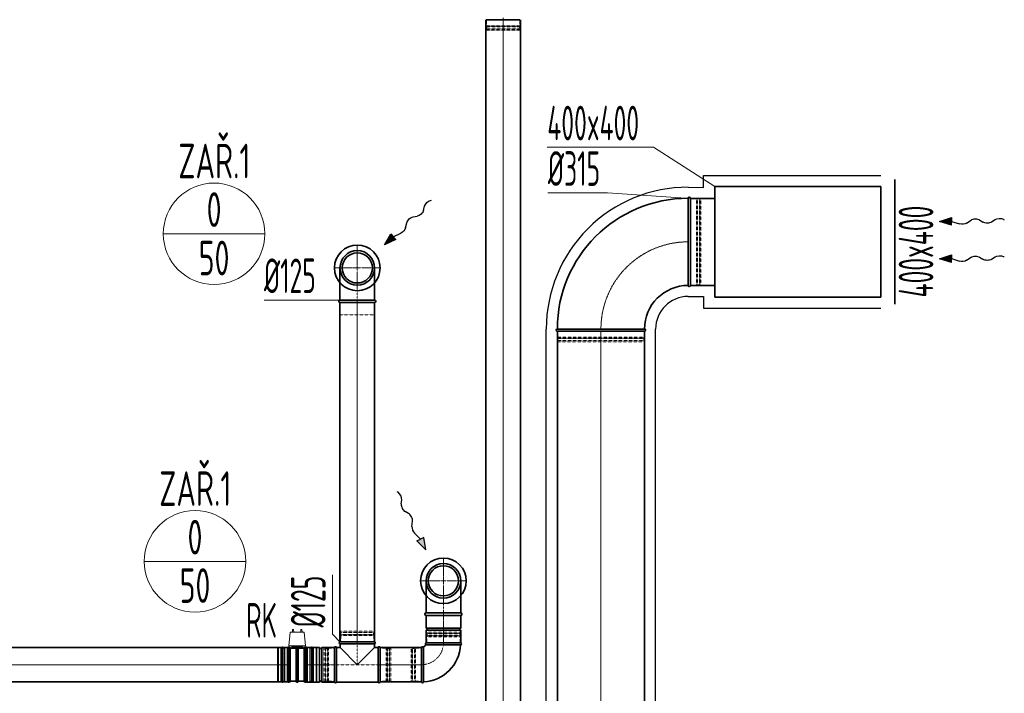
# Model space of a CAD drawing. Header units: millimetres. Extents: x -41335 to 3476, y 23470 to 47494.
# Tile 11 of 15: x -28527 to -24971, y 34939 to 37373. Entities that reach past the tile are written whole.
import ezdxf
from ezdxf.enums import TextEntityAlignment as Align

# ---------------------------------------------------------------- set-up
doc = ezdxf.new("R2010")
doc.units = ezdxf.units.MM
doc.header["$LTSCALE"] = 0.03
doc.linetypes.add('ACAD_ISO02W100', pattern=[15, 12, -3])
doc.linetypes.add('ACAD_ISO10W100', pattern=[18, 12, -3, 0, -3])
for name, color, linetype, lineweight in [('VZT_01 SUP (PŘÍVOD) - OBRYS', 5, 'Continuous', 35), ('VZT_02 SUP (PŘÍVOD) - OSA', 5, 'ACAD_ISO10W100', 5), ('VZT_05 ETA (ODVOD) - OBRYS', 6, 'Continuous', 35), ('VZT_06 ETA (ODVOD) - OSA', 6, 'ACAD_ISO10W100', 5), ('VZT_08 ETA (ODVOD) - SKRYTÉ', 6, 'ACAD_ISO02W100', 5), ('VZT_09 ODA (SÁNÍ) - OBRYS', 3, 'Continuous', 35), ('VZT_10 ODA (SÁNÍ) - OSA', 3, 'ACAD_ISO10W100', 5), ('VZT_30 DISTRIBUČNÍ PRVKY - OBRYS', 1, 'Continuous', 35), ('VZT_31 DISTRIBUČNÍ PRVKY - OSA', 8, 'ACAD_ISO10W100', 5), ('VZT_40 REGULAČNÍ KLAPKY - OBRYS', 1, 'Continuous', 35), ('VZT_42 REGULAČNÍ KLAPKY - DETAIL', 8, 'Continuous', 5), ('VZT_KOTY - DIMENZE', 7, 'Continuous', 5), ('VZT_POPIS - DISTRIBUCE', 7, 'Continuous', 5), ('VZT_POPIS - OBECNE', 7, 'Continuous', 13)]:
    doc.layers.add(name, color=color, linetype=linetype, lineweight=lineweight)
for name, color, linetype, lineweight, plot in [('VZT_03 SUP (PŘÍVOD) - NETISK', 8, 'ACAD_ISO02W100', 5, False), ('VZT_07 ETA (ODVOD) - NETISK', 8, 'ACAD_ISO02W100', 5, False), ('VZT_43 REGULAČNÍ KLAPKY - NETISK', 8, 'ACAD_ISO02W100', 5, False)]:
    doc.layers.add(name, color=color, linetype=linetype, lineweight=lineweight, plot=plot)
doc.layers.add('VZT_IZOLACE - TEPELNÁ', color=6, linetype='IZOLACE TEPELNA')
doc.styles.add('JS', font='isocp.shx', dxfattribs={"width": 0.6, "height": 125})
doc.styles.get("Standard").update_dxf_attribs({"font": 'arial.ttf'})
doc.styles.add('VZT_POPIS', font='isocp.shx', dxfattribs={"width": 0.6, "height": 125})
doc.linetypes.add('IZOLACE TEPELNA', pattern='A,12.7,-1.5,["T",Standard,S=2.54,R=0,X=0,Y=-1.27],-3', length=17.2)

# ---------------------------------------------------------------- blocks, each defined once
blk = doc.blocks.new('A$C658308DA')
at = {"layer": 'VZT_03 SUP (PŘÍVOD) - NETISK', "ltscale": 0.4}
for p, q in [((-157.5, -34), (-157.5, -33.5)), ((-156.5, -30), (-156.5, -8)), ((155.5, -30), (-155.5, -30)), ((-155.5, -33.5), (-155.5, -30)), ((155.5, -33.5), (-155.5, -33.5)), ((155.5, -34), (-155.5, -34)), ((-155.5, -41), (-155.5, -34)), ((155.5, -33.5), (155.5, -30)), ((155.5, -41), (155.5, -34)), ((156.5, -30), (156.5, -8)), ((157.5, -34), (157.5, -33.5)), ((-157.5, -41.5), (-157.5, -41)), ((-156.5, -46), (-156.5, -42)), ((156.5, -46), (-156.5, -46)), ((155.5, -41), (-155.5, -41)), ((155.5, -41.5), (-155.5, -41.5)), ((-155.5, -42), (-155.5, -41.5)), ((155.5, -42), (-155.5, -42)), ((155.5, -42), (155.5, -41.5)), ((156.5, -46), (156.5, -42)), ((157.5, -41.5), (157.5, -41))]:
    blk.add_line(p, q, dxfattribs=at)
at = {"layer": 'VZT_09 ODA (SÁNÍ) - OBRYS'}
for p, q in [((157.5, 0), (-157.5, 0)), ((-156.5, -8), (156.5, -8))]:
    blk.add_line(p, q, dxfattribs=at)
for centre, start, end in [((-157.5, -4), 90, 270), ((157.5, -4), 270, 90)]:
    blk.add_arc(centre, 4, start, end, dxfattribs=at)
blk = doc.blocks.new('*U21')
at = {"layer": 'VZT_31 DISTRIBUČNÍ PRVKY - OSA', "color": 0, "transparency": 16777216}
for p, q in [((0, 16.5), (0, 82.62)), ((-82.62, 0), (-16.5, 0)), ((16.5, 0), (82.62, 0)), ((0, -82.62), (0, -16.5))]:
    blk.add_line(p, q, dxfattribs=at)
at = {"layer": 'VZT_31 DISTRIBUČNÍ PRVKY - OSA', "color": 0, "linetype": 'Continuous', "transparency": 16777216}
for p, q in [((-8.25, 0), (8.25, 0)), ((0, -8.25), (0, 8.25))]:
    blk.add_line(p, q, dxfattribs=at)
blk = doc.blocks.new('*U22')
at = {"layer": 'VZT_31 DISTRIBUČNÍ PRVKY - OSA', "color": 0, "transparency": 16777216}
for p, q in [((0, 16.5), (0, 82.62)), ((-82.62, 0), (-16.5, 0)), ((16.5, 0), (82.62, 0)), ((0, -82.62), (0, -16.5))]:
    blk.add_line(p, q, dxfattribs=at)
at = {"layer": 'VZT_31 DISTRIBUČNÍ PRVKY - OSA', "color": 0, "linetype": 'Continuous', "transparency": 16777216}
for p, q in [((-8.25, 0), (8.25, 0)), ((0, -8.25), (0, 8.25))]:
    blk.add_line(p, q, dxfattribs=at)

msp = doc.modelspace()

# ---------------------------------------------------------------- linework, layer by layer
for p, q in [((-27043.3, 36719.4), (-27039.8, 36720.2)), ((-24973.9, 36651.5), (-24970.8, 36649.8)), ((-24973.9, 36516.9), (-24970.8, 36515.1)), ((-27160.7, 35665.2), (-27163.7, 35667.1))]:
    msp.add_line(p, q)
at = {"color": 0, "lineweight": -2}
for p, q in [((-27068.9, 36683.8), (-27065.1, 36698.6)), ((-27133.4, 36620.4), (-27128.6, 36639.4)), ((-27105.8, 36660.4), (-27091.7, 36662.8)), ((-25204.4, 36643.6), (-25161.6, 36658.2)), ((-25161.2, 36630.2), (-25204.4, 36643.6)), ((-25161.6, 36658.2), (-25161.4, 36644.2)), ((-25161.4, 36644.2), (-25132.5, 36635.2)), ((-25161.2, 36630.2), (-25161.4, 36644.2)), ((-25107.1, 36638.2), (-25090.9, 36649)), ((-25059.9, 36649.4), (-25047.8, 36641.7)), ((-25016.8, 36642.1), (-25004.1, 36650.6)), ((-27209.4, 36559.5), (-27187.2, 36598.9)), ((-27187.2, 36598.9), (-27177.8, 36588.7)), ((-27177.8, 36588.7), (-27150.3, 36601.3)), ((-27168.3, 36578.4), (-27209.4, 36559.5)), ((-27168.3, 36578.4), (-27177.8, 36588.7)), ((-25204.4, 36509), (-25161.6, 36523.5)), ((-25161.2, 36495.6), (-25204.4, 36509)), ((-25161.6, 36523.5), (-25161.4, 36509.5)), ((-25161.4, 36509.5), (-25132.5, 36500.6)), ((-25161.2, 36495.6), (-25161.4, 36509.5)), ((-25107.1, 36503.5), (-25090.9, 36514.3)), ((-25059.9, 36514.7), (-25047.8, 36507.1)), ((-25016.8, 36507.5), (-25004.1, 36516)), ((-27149, 35622.9), (-27147.5, 35638.1)), ((-27122.5, 35588.1), (-27135, 35595.3)), ((-27110.5, 35541.1), (-27108.5, 35560.5)), ((-27079.9, 35495.9), (-27101.3, 35517.3)), ((-27092.3, 35489.6), (-27079.9, 35495.9)), ((-27067.4, 35502.3), (-27079.9, 35495.9)), ((-27060.3, 35457.6), (-27067.4, 35502.3)), ((-27092.3, 35489.6), (-27060.3, 35457.6))]:
    msp.add_line(p, q, dxfattribs=at)
at = {"color": 0, "lineweight": -2, "extrusion": (0, 0, -1)}
for centre, major_axis, start_param, end_param in [((-27047.4, 36702.3), (-15.8, -14.6), 0.766537, 2.320574), ((-27086.6, 36680.1), (-15.8, -14.6), 3.908129, 5.516649), ((-27110.9, 36643), (-15.8, -14.6), 0.766537, 2.375056), ((-25122.7, 36647.3), (-21.5, -0.3), 3.908129, 5.191299), ((-25075.3, 36639.9), (-21.5, -0.3), 0.766537, 2.375056), ((-25032.4, 36651.3), (-21.5, -0.3), 3.908129, 5.516649), ((-24988.5, 36641.5), (-21.5, -0.3), 0.766537, 2.320574), ((-27151.1, 36616.8), (-15.8, -14.6), 3.908129, 5.191299), ((-25122.7, 36512.6), (-21.5, -0.3), 3.908129, 5.191299), ((-25075.3, 36505.2), (-21.5, -0.3), 0.766537, 2.375056), ((-25032.4, 36516.6), (-21.5, -0.3), 3.908129, 5.516649), ((-24988.5, 36506.8), (-21.5, -0.3), 0.766537, 2.320574)]:
    msp.add_ellipse(centre, major_axis=major_axis, ratio=0.625, start_param=start_param, end_param=end_param, dxfattribs=at)
at = {"color": 0, "lineweight": -2}
for centre, start_param, end_param in [((-27162.8, 35647.7), 0.766537, 2.320574), ((-27133.7, 35613.3), 3.908129, 5.516649), ((-27123.8, 35570.1), 0.766537, 2.375056), ((-27095.1, 35531.6), 3.908129, 5.191299)]:
    msp.add_ellipse(centre, major_axis=(9.8, -19.2), ratio=0.625, start_param=start_param, end_param=end_param, dxfattribs=at)
for points in [[(-25161.2, 36630.2), (-25161.6, 36658.2), (-25204.4, 36643.6)], [(-27168.3, 36578.4), (-27187.2, 36598.9), (-27209.4, 36559.5)], [(-25161.2, 36495.6), (-25161.6, 36523.5), (-25204.4, 36509)], [(-27092.3, 35489.6), (-27067.4, 35502.3), (-27060.3, 35457.6)]]:
    msp.add_solid(points, dxfattribs=at)
at = {"layer": 'VZT_01 SUP (PŘÍVOD) - OBRYS'}
msp.add_line((-26842.2, 37373), (-26720.2, 37373), dxfattribs=at)
for points in [[(-26843.7, 37373), (-26843.7, 34765.1)], [(-26718.7, 37373), (-26718.7, 34765.1)]]:
    msp.add_lwpolyline(points, dxfattribs=at)
at = {"layer": 'VZT_02 SUP (PŘÍVOD) - OSA'}
msp.add_lwpolyline([(-26781.2, 37381.3), (-26781.2, 37373)], dxfattribs=at)
at = {"layer": 'VZT_02 SUP (PŘÍVOD) - OSA', "ltscale": 5}
msp.add_lwpolyline([(-26781.2, 34765.1), (-26781.2, 37373)], dxfattribs=at)
at = {"layer": 'VZT_03 SUP (PŘÍVOD) - NETISK', "ltscale": 0.4}
for p, q in [((-26842.2, 37347.8), (-26720.2, 37347.8)), ((-26842.2, 37347.8), (-26842.2, 37347.3)), ((-26842.2, 37347.3), (-26720.2, 37347.3)), ((-26841.2, 37373), (-26841.2, 37351.3)), ((-26841.2, 37351.3), (-26721.2, 37351.3)), ((-26840.2, 37351.3), (-26840.2, 37347.8)), ((-26840.2, 37347.3), (-26840.2, 37340.3)), ((-26722.2, 37351.3), (-26722.2, 37347.8)), ((-26722.2, 37347.3), (-26722.2, 37340.3)), ((-26721.2, 37373), (-26721.2, 37351.3)), ((-26720.2, 37347.8), (-26720.2, 37347.3)), ((-26842.2, 37340.3), (-26720.2, 37340.3)), ((-26842.2, 37340.3), (-26842.2, 37339.8)), ((-26842.2, 37339.8), (-26720.2, 37339.8)), ((-26841.2, 37339.3), (-26721.2, 37339.3)), ((-26841.2, 37339.3), (-26841.2, 37335.3)), ((-26841.2, 37335.3), (-26721.2, 37335.3)), ((-26840.2, 37339.8), (-26840.2, 37339.3)), ((-26722.2, 37339.8), (-26722.2, 37339.3)), ((-26721.2, 37339.3), (-26721.2, 37335.3)), ((-26720.2, 37340.3), (-26720.2, 37339.8))]:
    msp.add_line(p, q, dxfattribs=at)
at = {"layer": 'VZT_05 ETA (ODVOD) - OBRYS'}
for p, q in [((-27059.3, 35220.2), (-26934.3, 35220.2)), ((-27059.3, 35220.2), (-27059.3, 35174.7)), ((-26934.3, 35220.2), (-26934.3, 35174.7)), ((-27059.3, 35174.7), (-26934.3, 35174.7)), ((-27059.3, 35166.7), (-26934.3, 35166.7)), ((-27059.3, 35166.7), (-27059.3, 35121.2)), ((-26934.3, 35166.7), (-26934.3, 35121.2)), ((-27489.3, 35104.6), (-27489.3, 34979.6)), ((-27443.8, 35104.6), (-27489.3, 35104.6)), ((-27443.8, 35104.6), (-27443.8, 34979.6)), ((-27435.8, 35104.6), (-27435.8, 34979.6)), ((-27390.3, 35104.6), (-27435.8, 35104.6)), ((-27390.3, 35104.6), (-27390.3, 34979.6)), ((-27390.3, 35104.6), (-27390.3, 34979.6)), ((-27382.6, 35104.6), (-27382.6, 34979.6)), ((-27382.6, 35104.6), (-27370.3, 35104.6)), ((-27245.3, 35125.1), (-27370.3, 35125.1)), ((-27245.3, 35117.4), (-27370.3, 35117.4)), ((-27370.3, 35117.4), (-27370.3, 35104.6)), ((-27370.3, 35104.6), (-27307.8, 35042.1)), ((-27307.8, 35042.1), (-27245.3, 35104.6)), ((-27245.3, 35117.4), (-27245.3, 35104.6)), ((-27245.3, 35104.6), (-27232.9, 35104.6)), ((-27232.9, 35104.6), (-27232.9, 34979.6)), ((-27225.3, 34979.6), (-27225.3, 35104.6)), ((-27075.8, 35104.7), (-27075.8, 34979.7)), ((-27068.2, 35104.7), (-27068.2, 34979.7)), ((-27059.3, 35121.2), (-26934.3, 35121.2)), ((-27059.3, 35121.2), (-26934.3, 35121.2)), ((-27059.3, 35113.5), (-26934.3, 35113.5)), ((-27443.8, 34979.6), (-27489.3, 34979.6)), ((-27390.3, 34979.6), (-27435.8, 34979.6)), ((-27382.6, 34979.6), (-27232.9, 34979.6))]:
    msp.add_line(p, q, dxfattribs=at)
for points in [[(-27370.4, 36360), (-27370.4, 36476)], [(-27245.4, 36360), (-27245.4, 36476)], [(-27245.4, 36360), (-27370.4, 36360)], [(-27370.4, 35125.1), (-27370.4, 36351)], [(-27245.4, 36351), (-27370.4, 36351)], [(-27245.4, 35125.1), (-27245.4, 36351)], [(-27059.3, 35229.2), (-27059.3, 35345.2)], [(-26934.3, 35229.2), (-26934.3, 35345.2)], [(-26934.3, 35229.2), (-27059.3, 35229.2)], [(-26934.3, 35220.2), (-27059.3, 35220.2)], [(-29877.8, 35104.7), (-27559.9, 35104.7)], [(-27225.3, 35104.7), (-27075.8, 35104.7)], [(-29877.8, 34979.7), (-27559.9, 34979.7)], [(-27225.3, 34979.7), (-27075.8, 34979.7)]]:
    msp.add_lwpolyline(points, dxfattribs=at)
for centre, radius, start, end in [((-27307.9, 36476), 62.5, 0, 180), ((-27370.4, 36355.5), 4.5, 90, 270), ((-27245.4, 36355.5), 4.5, 270, 90), ((-26996.8, 35345.2), 62.5, 0, 180), ((-27059.3, 35224.7), 4.5, 90, 270), ((-26934.3, 35224.7), 4.5, 270, 90), ((-27059.3, 35170.7), 4, 270, 90), ((-26934.3, 35170.7), 4, 90, 270), ((-27439.8, 35104.6), 4, 180, 0), ((-27386.5, 35102.9), 4.17, 23.4678, 156.5322), ((-27368.6, 35121.2), 4.17, 113.4678, 246.5322), ((-27247, 35121.2), 4.17, 293.4678, 66.5322), ((-27229.1, 35102.9), 4.17, 23.4678, 156.5322), ((-27072, 35103), 4.17, 23.4678, 156.5322), ((-27075.8, 35121.2), 16.5, 293.8093, 336.1907), ((-27075.8, 35121.2), 141.5, 273.1369, 356.8631), ((-27057.7, 35117.3), 4.17, 113.4678, 246.5322), ((-26936, 35117.3), 4.17, 290.3309, 66.5322), ((-27439.8, 34979.6), 4, 0, 180), ((-27386.5, 34981.2), 4.17, 203.4678, 336.5322), ((-27229.1, 34981.2), 4.17, 203.4678, 336.5322), ((-27072, 34981.3), 4.17, 203.4678, 339.6691)]:
    msp.add_arc(centre, radius, start, end, dxfattribs=at)
at = {"layer": 'VZT_06 ETA (ODVOD) - OSA', "ltscale": 0.3}
for points in [[(-27307.9, 36548.5), (-27307.9, 36476)], [(-27307.9, 36476), (-27380.4, 36476)], [(-27307.9, 36476), (-27307.9, 36351)], [(-27235.4, 36476), (-27307.9, 36476)], [(-26996.8, 35417.7), (-26996.8, 35345.2)], [(-26996.8, 35345.2), (-27069.3, 35345.2)], [(-26996.8, 35345.2), (-26996.8, 35220.2)], [(-26924.3, 35345.2), (-26996.8, 35345.2)], [(-27307.8, 35125.1), (-27307.8, 35042.1)]]:
    msp.add_lwpolyline(points, dxfattribs=at)
at = {"layer": 'VZT_06 ETA (ODVOD) - OSA', "ltscale": 5}
for points in [[(-27307.9, 36351), (-27307.9, 35125.1)], [(-27559.9, 35042.2), (-29877.8, 35042.2)], [(-27075.8, 35042.2), (-27225.3, 35042.2)]]:
    msp.add_lwpolyline(points, dxfattribs=at)
at = {"layer": 'VZT_06 ETA (ODVOD) - OSA'}
for points in [[(-26996.8, 35220.2), (-26996.8, 35121.2)], [(-27390.3, 35042.1), (-27489.3, 35042.1)]]:
    msp.add_lwpolyline(points, dxfattribs=at)
at = {"layer": 'VZT_06 ETA (ODVOD) - OSA', "ltscale": 0.3}
msp.add_lwpolyline([(-26996.8, 35121.2), (-26996.8, 35121.2, -0.414214), (-27075.8, 35042.2), (-27075.8, 35042.2)], format="xyb", dxfattribs=at)
at = {"layer": 'VZT_07 ETA (ODVOD) - NETISK', "ltscale": 0.4}
for p, q in [((-27246.8, 35158.6), (-27368.8, 35158.6)), ((-27368.8, 35158.1), (-27368.8, 35158.6)), ((-27246.8, 35158.1), (-27368.8, 35158.1)), ((-27246.8, 35151.1), (-27368.8, 35151.1)), ((-27368.8, 35150.6), (-27368.8, 35151.1)), ((-27246.8, 35150.6), (-27368.8, 35150.6)), ((-27247.8, 35163.1), (-27367.8, 35163.1)), ((-27367.8, 35159.1), (-27367.8, 35163.1)), ((-27247.8, 35159.1), (-27367.8, 35159.1)), ((-27247.8, 35147.1), (-27367.8, 35147.1)), ((-27367.8, 35125.1), (-27367.8, 35147.1)), ((-27366.8, 35158.6), (-27366.8, 35159.1)), ((-27366.8, 35151.1), (-27366.8, 35158.1)), ((-27366.8, 35147.1), (-27366.8, 35150.6)), ((-27248.8, 35158.6), (-27248.8, 35159.1)), ((-27248.8, 35151.1), (-27248.8, 35158.1)), ((-27248.8, 35147.1), (-27248.8, 35150.6)), ((-27247.8, 35159.1), (-27247.8, 35163.1)), ((-27247.8, 35125.1), (-27247.8, 35147.1)), ((-27246.8, 35158.1), (-27246.8, 35158.6)), ((-27246.8, 35150.6), (-27246.8, 35151.1)), ((-27057.8, 35154.7), (-26935.8, 35154.7)), ((-27057.8, 35154.7), (-27057.8, 35154.2)), ((-27057.8, 35154.2), (-26935.8, 35154.2)), ((-27057.8, 35147.2), (-26935.8, 35147.2)), ((-27057.8, 35147.2), (-27057.8, 35146.7)), ((-27057.8, 35146.7), (-26935.8, 35146.7)), ((-27056.8, 35159.2), (-26936.8, 35159.2)), ((-27056.8, 35159.2), (-27056.8, 35155.2)), ((-27056.8, 35155.2), (-26936.8, 35155.2)), ((-27056.8, 35143.2), (-26936.8, 35143.2)), ((-27056.8, 35143.2), (-27056.8, 35121.2)), ((-27055.8, 35155.2), (-27055.8, 35154.7)), ((-27055.8, 35154.2), (-27055.8, 35147.2)), ((-27055.8, 35146.7), (-27055.8, 35143.2)), ((-26937.8, 35155.2), (-26937.8, 35154.7)), ((-26937.8, 35154.2), (-26937.8, 35147.2)), ((-26937.8, 35146.7), (-26937.8, 35143.2)), ((-26936.8, 35159.2), (-26936.8, 35155.2)), ((-26936.8, 35143.2), (-26936.8, 35121.2)), ((-26935.8, 35154.7), (-26935.8, 35154.2)), ((-26935.8, 35147.2), (-26935.8, 35146.7)), ((-27423.8, 35103.1), (-27423.8, 34981.1)), ((-27423.3, 35103.1), (-27423.8, 35103.1)), ((-27423.3, 35103.1), (-27423.3, 34981.1)), ((-27416.3, 35103.1), (-27416.3, 34981.1)), ((-27415.8, 35103.1), (-27416.3, 35103.1)), ((-27415.8, 35103.1), (-27415.8, 34981.1)), ((-27199.8, 35103.1), (-27199.8, 34981.1)), ((-27199.3, 35103.1), (-27199.8, 35103.1)), ((-27199.3, 35103.1), (-27199.3, 34981.1)), ((-27192.3, 35103.1), (-27192.3, 34981.1)), ((-27191.8, 35103.1), (-27192.3, 35103.1)), ((-27191.8, 35103.1), (-27191.8, 34981.1)), ((-27109.3, 35103.2), (-27109.3, 34981.2)), ((-27108.8, 35103.2), (-27109.3, 35103.2)), ((-27108.8, 35103.2), (-27108.8, 34981.2)), ((-27101.8, 35103.2), (-27101.8, 34981.2)), ((-27101.3, 35103.2), (-27101.8, 35103.2)), ((-27101.3, 35103.2), (-27101.3, 34981.2)), ((-27428.3, 35102.1), (-27428.3, 34982.1)), ((-27424.3, 35102.1), (-27428.3, 35102.1)), ((-27424.3, 35102.1), (-27424.3, 34982.1)), ((-27423.8, 35101.1), (-27424.3, 35101.1)), ((-27416.3, 35101.1), (-27423.3, 35101.1)), ((-27412.3, 35101.1), (-27415.8, 35101.1)), ((-27412.3, 35102.1), (-27412.3, 34982.1)), ((-27390.3, 35102.1), (-27412.3, 35102.1)), ((-27203.3, 35102.1), (-27225.3, 35102.1)), ((-27203.3, 35102.1), (-27203.3, 34982.1)), ((-27199.8, 35101.1), (-27203.3, 35101.1)), ((-27192.3, 35101.1), (-27199.3, 35101.1)), ((-27191.3, 35101.1), (-27191.8, 35101.1)), ((-27191.3, 35102.1), (-27191.3, 34982.1)), ((-27187.3, 35102.1), (-27191.3, 35102.1)), ((-27187.3, 35102.1), (-27187.3, 34982.1)), ((-27113.8, 35102.2), (-27113.8, 34982.2)), ((-27109.8, 35102.2), (-27113.8, 35102.2)), ((-27109.8, 35102.2), (-27109.8, 34982.2)), ((-27109.3, 35101.2), (-27109.8, 35101.2)), ((-27101.8, 35101.2), (-27108.8, 35101.2)), ((-27097.8, 35101.2), (-27101.3, 35101.2)), ((-27097.8, 35102.2), (-27097.8, 34982.2)), ((-27075.8, 35102.2), (-27097.8, 35102.2)), ((-27424.3, 34982.1), (-27428.3, 34982.1)), ((-27423.8, 34983.1), (-27424.3, 34983.1)), ((-27423.3, 34981.1), (-27423.8, 34981.1)), ((-27416.3, 34983.1), (-27423.3, 34983.1)), ((-27415.8, 34981.1), (-27416.3, 34981.1)), ((-27412.3, 34983.1), (-27415.8, 34983.1)), ((-27390.3, 34982.1), (-27412.3, 34982.1)), ((-27203.3, 34982.1), (-27225.3, 34982.1)), ((-27199.8, 34983.1), (-27203.3, 34983.1)), ((-27199.3, 34981.1), (-27199.8, 34981.1)), ((-27192.3, 34983.1), (-27199.3, 34983.1)), ((-27191.8, 34981.1), (-27192.3, 34981.1)), ((-27191.3, 34983.1), (-27191.8, 34983.1)), ((-27187.3, 34982.1), (-27191.3, 34982.1)), ((-27109.8, 34982.2), (-27113.8, 34982.2)), ((-27109.3, 34983.2), (-27109.8, 34983.2)), ((-27108.8, 34981.2), (-27109.3, 34981.2)), ((-27101.8, 34983.2), (-27108.8, 34983.2)), ((-27101.3, 34981.2), (-27101.8, 34981.2)), ((-27097.8, 34983.2), (-27101.3, 34983.2)), ((-27075.8, 34982.2), (-27097.8, 34982.2))]:
    msp.add_line(p, q, dxfattribs=at)
for points in [[(-27245.4, 36351), (-27245.4, 36306), (-27370.4, 36306), (-27370.4, 36351)], [(-26934.3, 35220.2), (-26934.3, 35175.2), (-27059.3, 35175.2), (-27059.3, 35220.2)], [(-27390.3, 35042.1), (-27225.3, 35042.1)]]:
    msp.add_lwpolyline(points, dxfattribs=at)
at = {"layer": 'VZT_08 ETA (ODVOD) - SKRYTÉ', "ltscale": 2}
for centre in [(-27307.9, 36476), (-26996.8, 35345.2)]:
    msp.add_arc(centre, 62.5, 180, 0, dxfattribs=at)
at = {"layer": 'VZT_09 ODA (SÁNÍ) - OBRYS'}
for p, q in [((-25366.8, 36795.2), (-25366.8, 36345.2)), ((-25416.8, 36770.2), (-26016.8, 36770.2)), ((-26016.8, 36770.2), (-26016.8, 36370.2)), ((-25416.8, 36370.2), (-25416.8, 36770.2)), ((-26104.8, 36726.7), (-26016.8, 36726.7)), ((-25416.8, 36727.7), (-25416.8, 36412.7)), ((-26104.8, 36412.7), (-26016.8, 36412.7)), ((-26016.8, 36370.2), (-25416.8, 36370.2))]:
    msp.add_line(p, q, dxfattribs=at)
for points in [[(-26585.3, 34393.2), (-26585.3, 36247.2)], [(-26270.3, 34393.2), (-26270.3, 36247.2)]]:
    msp.add_lwpolyline(points, dxfattribs=at)
for radius in [472.5, 157.5]:
    msp.add_arc((-26112.8, 36255.2), radius, 90, 180, dxfattribs=at)
at = {"layer": 'VZT_10 ODA (SÁNÍ) - OSA', "ltscale": 5}
msp.add_lwpolyline([(-26427.8, 36247.2), (-26427.8, 34393.2)], dxfattribs=at)
msp.add_arc((-26112.8, 36255.2), 315, 90, 180, dxfattribs=at)
at = {"layer": 'VZT_30 DISTRIBUČNÍ PRVKY - OBRYS'}
for centre, radius in [((-27307.9, 36476), 82.5), ((-27307.9, 36476), 62.5), ((-27307.9, 36476), 54.5), ((-26996.8, 35345.2), 82.5), ((-26996.8, 35345.2), 62.5), ((-26996.8, 35345.2), 54.5)]:
    msp.add_circle(centre, radius, dxfattribs=at)
at = {"layer": 'VZT_40 REGULAČNÍ KLAPKY - OBRYS'}
for p, q in [((-27559.9, 35104.1), (-27556.9, 35105.6)), ((-27559.9, 34980.1), (-27559.9, 35104.1)), ((-27552.9, 35105.6), (-27556.9, 35105.6)), ((-27556.9, 35105.6), (-27556.9, 34978.6)), ((-27549.9, 35101.6), (-27552.9, 35105.6)), ((-27552.9, 35105.6), (-27552.9, 34978.6)), ((-27528.9, 35101.6), (-27526.9, 35104.6)), ((-27526.9, 35104.6), (-27522.9, 35104.6)), ((-27526.9, 34979.6), (-27526.9, 35104.6)), ((-27522.9, 34979.6), (-27522.9, 35104.6)), ((-27520.9, 35101.6), (-27522.9, 35104.6)), ((-27499.9, 35101.6), (-27496.9, 35105.6)), ((-27496.9, 34978.6), (-27496.9, 35105.6)), ((-27496.9, 35105.6), (-27492.9, 35105.6)), ((-27492.9, 34978.6), (-27492.9, 35105.6)), ((-27489.9, 35104.1), (-27492.9, 35105.6)), ((-27489.9, 35104.1), (-27489.9, 34980.1)), ((-27528.9, 35101.6), (-27549.9, 35101.6)), ((-27549.9, 35101.6), (-27549.9, 34982.6)), ((-27528.9, 34982.6), (-27528.9, 35101.6)), ((-27520.9, 35101.6), (-27520.9, 34982.6)), ((-27520.9, 35101.6), (-27499.9, 35101.6)), ((-27499.9, 34982.6), (-27499.9, 35101.6)), ((-27559.9, 34980.1), (-27556.9, 34978.6)), ((-27552.9, 34978.6), (-27556.9, 34978.6)), ((-27549.9, 34982.6), (-27552.9, 34978.6)), ((-27528.9, 34982.6), (-27549.9, 34982.6)), ((-27528.9, 34982.6), (-27526.9, 34979.6)), ((-27526.9, 34979.6), (-27522.9, 34979.6)), ((-27520.9, 34982.6), (-27522.9, 34979.6)), ((-27520.9, 34982.6), (-27499.9, 34982.6)), ((-27499.9, 34982.6), (-27496.9, 34978.6)), ((-27496.9, 34978.6), (-27492.9, 34978.6)), ((-27489.9, 34980.1), (-27492.9, 34978.6))]:
    msp.add_line(p, q, dxfattribs=at)
at = {"layer": 'VZT_42 REGULAČNÍ KLAPKY - DETAIL'}
for p, q in [((-27554.9, 35110.1), (-27549.9, 35160.1)), ((-27499.9, 35160.1), (-27549.9, 35160.1)), ((-27542.1, 35160.1), (-27541.9, 35169.7)), ((-27537.9, 35169.7), (-27541.9, 35169.7)), ((-27537.6, 35160.1), (-27537.9, 35169.7)), ((-27512.1, 35160.1), (-27511.9, 35169.7)), ((-27507.9, 35169.7), (-27511.9, 35169.7)), ((-27507.6, 35160.1), (-27507.9, 35169.7)), ((-27494.9, 35110.1), (-27499.9, 35160.1)), ((-27494.9, 35110.1), (-27554.9, 35110.1)), ((-27544.9, 35109.6), (-27504.9, 35109.6)), ((-27544.9, 35105.6), (-27544.9, 35109.6)), ((-27504.9, 35105.6), (-27544.9, 35105.6)), ((-27543.4, 35109.7), (-27543.4, 35110.1)), ((-27536.4, 35109.7), (-27543.4, 35109.7)), ((-27536.4, 35109.7), (-27536.4, 35110.1)), ((-27513.4, 35109.7), (-27513.4, 35110.1)), ((-27506.4, 35109.7), (-27513.4, 35109.7)), ((-27506.4, 35109.7), (-27506.4, 35110.1)), ((-27504.9, 35109.6), (-27504.9, 35105.6))]:
    msp.add_line(p, q, dxfattribs=at)
at = {"layer": 'VZT_43 REGULAČNÍ KLAPKY - NETISK'}
for p, q in [((-27595.9, 35103.1), (-27592.9, 35104.1)), ((-27595.9, 34981.1), (-27595.9, 35103.1)), ((-27583.9, 35104.1), (-27592.9, 35104.1)), ((-27592.9, 35104.1), (-27592.9, 34980.1)), ((-27581.9, 35101.6), (-27583.9, 35104.1)), ((-27583.9, 35104.1), (-27583.9, 34980.1)), ((-27578.9, 35101.6), (-27577.9, 35107.6)), ((-27576.9, 35101.6), (-27577.9, 35107.6)), ((-27577.9, 35107.6), (-27577.9, 34976.6)), ((-27571.9, 35101.6), (-27569.9, 35104.1)), ((-27559.9, 35104.1), (-27569.9, 35104.1)), ((-27569.9, 35104.1), (-27569.9, 34980.1)), ((-27489.9, 35104.1), (-27479.9, 35104.1)), ((-27479.9, 34980.1), (-27479.9, 35104.1)), ((-27477.9, 35101.6), (-27479.9, 35104.1)), ((-27472.9, 35101.6), (-27471.9, 35107.6)), ((-27471.9, 34976.6), (-27471.9, 35107.6)), ((-27470.9, 35101.6), (-27471.9, 35107.6)), ((-27467.9, 35101.6), (-27465.9, 35104.1)), ((-27465.9, 34980.1), (-27465.9, 35104.1)), ((-27465.9, 35104.1), (-27456.9, 35104.1)), ((-27456.9, 34980.1), (-27456.9, 35104.1)), ((-27453.9, 35103.1), (-27456.9, 35104.1)), ((-27453.9, 35103.1), (-27453.9, 34981.1)), ((-27578.9, 35101.6), (-27581.9, 35101.6)), ((-27581.9, 35101.6), (-27581.9, 34982.6)), ((-27578.9, 34982.6), (-27578.9, 35101.6)), ((-27576.9, 35101.6), (-27576.9, 34982.6)), ((-27571.9, 35101.6), (-27576.9, 35101.6)), ((-27571.9, 34982.6), (-27571.9, 35101.6)), ((-27477.9, 35101.6), (-27477.9, 34982.6)), ((-27477.9, 35101.6), (-27472.9, 35101.6)), ((-27472.9, 34982.6), (-27472.9, 35101.6)), ((-27470.9, 35101.6), (-27470.9, 34982.6)), ((-27470.9, 35101.6), (-27467.9, 35101.6)), ((-27467.9, 34982.6), (-27467.9, 35101.6)), ((-27595.9, 34981.1), (-27592.9, 34980.1)), ((-27583.9, 34980.1), (-27592.9, 34980.1)), ((-27581.9, 34982.6), (-27583.9, 34980.1)), ((-27578.9, 34982.6), (-27581.9, 34982.6)), ((-27578.9, 34982.6), (-27577.9, 34976.6)), ((-27576.9, 34982.6), (-27577.9, 34976.6)), ((-27571.9, 34982.6), (-27576.9, 34982.6)), ((-27571.9, 34982.6), (-27569.9, 34980.1)), ((-27559.9, 34980.1), (-27569.9, 34980.1)), ((-27489.9, 34980.1), (-27479.9, 34980.1)), ((-27477.9, 34982.6), (-27479.9, 34980.1)), ((-27477.9, 34982.6), (-27472.9, 34982.6)), ((-27472.9, 34982.6), (-27471.9, 34976.6)), ((-27470.9, 34982.6), (-27471.9, 34976.6)), ((-27470.9, 34982.6), (-27467.9, 34982.6)), ((-27467.9, 34982.6), (-27465.9, 34980.1)), ((-27465.9, 34980.1), (-27456.9, 34980.1)), ((-27453.9, 34981.1), (-27456.9, 34980.1))]:
    msp.add_line(p, q, dxfattribs=at)
at = {"layer": 'VZT_IZOLACE - TEPELNÁ', "ltscale": 15}
for p, q in [((-26056.8, 36767.1), (-26056.8, 36810.2)), ((-26056.8, 36810.2), (-25416.8, 36810.2)), ((-26112.6, 36767.7), (-26056.8, 36767.1)), ((-26112.8, 36372.7), (-26056.8, 36372.7)), ((-26056.8, 36372.7), (-26056.8, 36330.2)), ((-26056.8, 36330.2), (-25416.8, 36330.2)), ((-26625.3, 34385.1), (-26625.3, 36255.2)), ((-26230.3, 34385.2), (-26230.3, 36255.2))]:
    msp.add_line(p, q, dxfattribs=at)
for radius, start in [(512.5, 89.9762), (117.5, 90)]:
    msp.add_arc((-26112.8, 36255.2), radius, start, 180, dxfattribs=at)
at = {"layer": 'VZT_KOTY - DIMENZE', "linetype": 'ByBlock'}
for p, q in [((-26237.6, 36912), (-26259, 36912)), ((-26404.7, 36747.5), (-26426.1, 36747.5)), ((-27430.2, 36360), (-27451.7, 36360)), ((-27397.6, 35152.8), (-27397.6, 35174.2))]:
    msp.add_line(p, q, dxfattribs=at)
for points in [[(-26621.6, 36912), (-26259, 36912)], [(-26016.8, 36770.2), (-26237.6, 36912)], [(-26619.2, 36747.5), (-26426.1, 36747.5)], [(-26104.8, 36726.7), (-26404.7, 36747.5)], [(-27644.8, 36360), (-27451.7, 36360)], [(-27370.4, 36360), (-27430.2, 36360)], [(-27397.6, 35174.2), (-27397.7, 35367.3)], [(-27370.4, 35125.1), (-27397.6, 35152.8)]]:
    msp.add_lwpolyline(points, dxfattribs=at)
at = {"layer": 'VZT_POPIS - DISTRIBUCE'}
for p, q in [((-28008.6, 36599.2), (-27641.8, 36599.2)), ((-28077.5, 35415.6), (-27710.7, 35415.6))]:
    msp.add_line(p, q, dxfattribs=at)
for centre in [(-27825.2, 36599.2), (-27894.1, 35415.6)]:
    msp.add_circle(centre, 183.4, dxfattribs=at)

# ---------------------------------------------------------------- block references
at = {"layer": 'VZT_09 ODA (SÁNÍ) - OBRYS', "rotation": 90}
msp.add_blockref('A$C658308DA', (-26112.8, 36570.2), dxfattribs=at)
at = {"layer": 'VZT_09 ODA (SÁNÍ) - OBRYS'}
msp.add_blockref('A$C658308DA', (-26427.8, 36255.2), dxfattribs=at)
at = {"layer": 'VZT_31 DISTRIBUČNÍ PRVKY - OSA'}
for name, p in [('*U22', (-27307.9, 36476)), ('*U21', (-26996.8, 35345.2))]:
    msp.add_blockref(name, p, dxfattribs=at)

# ---------------------------------------------------------------- texts
at = {"layer": 'VZT_KOTY - DIMENZE', "lineweight": 35, "style": 'VZT_POPIS', "width": 0.6}
msp.add_text('400x400', height=125, rotation=90, dxfattribs=at).set_placement((-25227.2, 36369.2))
at = {"layer": 'VZT_KOTY - DIMENZE', "char_height": 125, "attachment_point": 1, "line_spacing_factor": 0.8, "style": 'VZT_POPIS'}
for s, insert, rotation in [('400x400', (-26621.6, 37062), 0), ('%%C315', (-26619.2, 36897.5), 359.9995), ('%%C125', (-27644.8, 36510), 359.9995), ('%%C125', (-27547.6, 35176.7), 90.0278)]:
    msp.add_mtext(s, dxfattribs=dict(at, insert=insert, rotation=rotation))
at = {"layer": 'VZT_POPIS - DISTRIBUCE', "ltscale": 50, "style": 'JS', "width": 0.7}
for s, p in [('ZAŘ.1', (-27824.3, 36862.2)), ('0', (-27825.2, 36686.7)), ('50', (-27825.2, 36511.7)), ('ZAŘ.1', (-27893.2, 35678.6)), ('0', (-27894.1, 35503.1)), ('50', (-27894.1, 35328.1))]:
    msp.add_text(s, height=125, dxfattribs=at).set_placement(p, align=Align.MIDDLE_CENTER)
at = {"layer": 'VZT_POPIS - OBECNE', "lineweight": 35, "style": 'VZT_POPIS', "width": 0.6}
msp.add_text('RK', height=125, rotation=359.9995, dxfattribs=at).set_placement((-27709.4, 35140.2))

doc.saveas('drawing.dxf')
